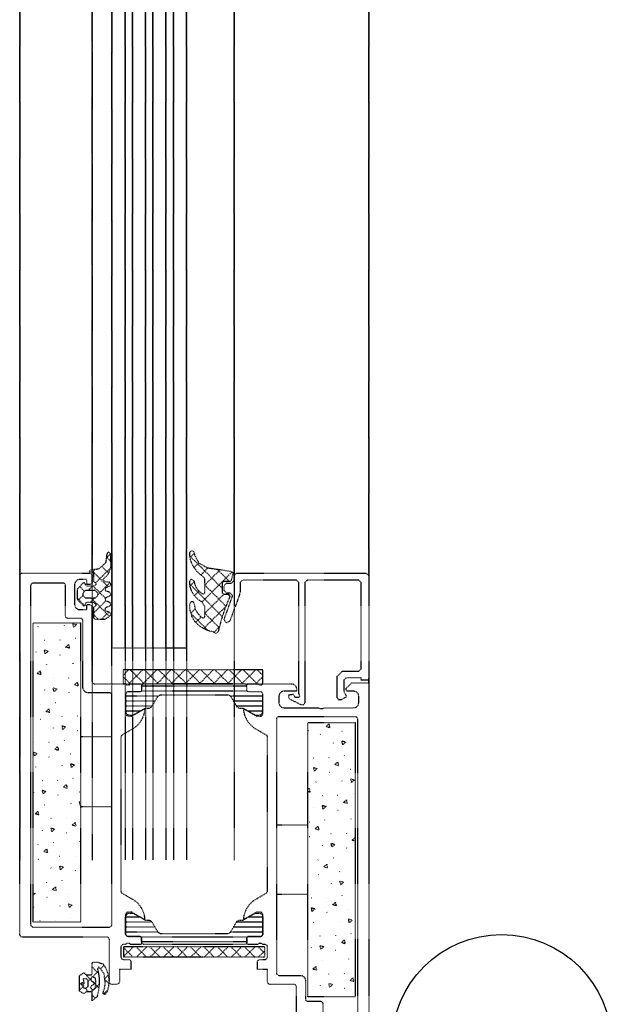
# Model space of a CAD drawing. Header units: millimetres. Extents: x -4577 to 1032787, y -66234 to 201209.
# Tile 236 of 256: x 28063 to 28181, y -54821 to -54624. Entities that reach past the tile are written whole.
import ezdxf

# ---------------------------------------------------------------- set-up
doc = ezdxf.new("R2010")
doc.units = ezdxf.units.MM
doc.linetypes.add('510_5_2OG_ELT_1004$0$11-07-22_DS_2OG$0$AUSGEZOGEN', pattern=[0])
doc.linetypes.add('510_5_2OG_ELT_1004$0$11-07-22_DS_2OG$0$VERDECKT2_S15', pattern=[0.025, 0, -0.025])
doc.layers.add('510_5_2OG_ELT_1004$0$11-07-22_DS_2OG$0$Nichttragende_Bauteile', color=8, linetype='510_5_2OG_ELT_1004$0$11-07-22_DS_2OG$0$AUSGEZOGEN')

# ---------------------------------------------------------------- blocks, each defined once
blk = doc.blocks.new('510_5_2OG_ELT_1004')
at = {"layer": '510_5_2OG_ELT_1004$0$11-07-22_DS_2OG$0$Nichttragende_Bauteile', "linetype": '510_5_2OG_ELT_1004$0$11-07-22_DS_2OG$0$VERDECKT2_S15'}
for p, q in [((28083.87, -53729.69), (28083.87, -54792.26)), ((28085.37, -53729.69), (28085.37, -54792.26)), ((28087.97, -53729.69), (28087.97, -54792.26)), ((28089.47, -53729.69), (28089.47, -54792.26)), ((28092.07, -53729.69), (28092.07, -54792.26)), ((28093.57, -53729.69), (28093.57, -54792.26)), ((28062.75, -53744.19), (28062.75, -54792.26)), ((28105.75, -53744.19), (28105.75, -54792.26)), ((28132.75, -53744.19), (28132.75, -54792.26)), ((28077.25, -53745.36), (28077.25, -54792.26)), ((28062.75, -54735.19), (28062.75, -54508.26)), ((28077.25, -54734.02), (28077.25, -54508.26)), ((28083.87, -54749.69), (28083.87, -54508.26)), ((28085.37, -54749.69), (28085.37, -54508.26)), ((28087.97, -54749.69), (28087.97, -54508.26)), ((28089.47, -54749.69), (28089.47, -54508.26)), ((28092.07, -54749.69), (28092.07, -54508.26)), ((28093.57, -54749.69), (28093.57, -54508.26)), ((28105.75, -54735.19), (28105.75, -54508.26)), ((28132.75, -54735.19), (28132.75, -54508.26)), ((28080.97, -54730.82), (28080.11, -54731.68)), ((28080.13, -54731.44), (28081.05, -54732.35)), ((28096.85, -54731.24), (28103.35, -54737.74)), ((28097.75, -54730.73), (28096.91, -54731.57)), ((28077.07, -54734.04), (28077.47, -54734.44)), ((28077.81, -54733.97), (28077.35, -54734.44)), ((28081.02, -54733.6), (28077.97, -54736.64)), ((28079.19, -54733.32), (28080.59, -54734.72)), ((28098.65, -54732.66), (28097.73, -54733.58)), ((28100.51, -54733.63), (28099.07, -54735.06)), ((28102.97, -54733.99), (28099.85, -54737.11)), ((28102.34, -54733.9), (28104.8, -54736.36)), ((28077.55, -54734.51), (28080.46, -54737.43)), ((28105.35, -54734.44), (28099.3, -54740.5)), ((28105.24, -54736.69), (28105.74, -54736.19)), ((28105.74, -54735.19), (28106.24, -54734.69)), ((28105.74, -54736.19), (28105.74, -54735.19)), ((28106.24, -54734.69), (28132.24, -54734.69)), ((28107.44, -54736.09), (28106.94, -54736.59)), ((28118.24, -54736.09), (28107.44, -54736.09)), ((28118.74, -54736.59), (28118.24, -54736.09)), ((28120.44, -54736.09), (28119.94, -54736.59)), ((28130.74, -54736.09), (28120.44, -54736.09)), ((28131.24, -54736.59), (28130.74, -54736.09)), ((28132.24, -54734.69), (28132.74, -54735.19)), ((28132.74, -54735.19), (28132.74, -54756.19)), ((28074.77, -54737.39), (28075.73, -54738.35)), ((28077.28, -54737.34), (28076.48, -54738.14)), ((28077.55, -54737.34), (28079.95, -54739.75)), ((28080.82, -54736.62), (28078.35, -54739.1)), ((28096.88, -54736.92), (28103.38, -54743.43)), ((28097.74, -54736.4), (28096.92, -54737.22)), ((28099.85, -54737.07), (28104.11, -54741.33)), ((28103.74, -54737.19), (28104.24, -54736.69)), ((28103.74, -54738.19), (28103.74, -54737.19)), ((28104.24, -54738.69), (28103.74, -54738.19)), ((28104.24, -54736.69), (28105.24, -54736.69)), ((28106.94, -54736.59), (28106.94, -54738.44)), ((28118.74, -54758.89), (28118.74, -54736.59)), ((28119.94, -54736.59), (28119.94, -54760.69)), ((28131.24, -54753.89), (28131.24, -54736.59)), ((28074.25, -54739.7), (28075.74, -54741.19)), ((28075.45, -54739.17), (28074.45, -54740.17)), ((28077.7, -54739.74), (28076.9, -54740.54)), ((28077.12, -54739.74), (28080.73, -54743.35)), ((28098.68, -54738.29), (28097.78, -54739.19)), ((28103.67, -54738.95), (28099.85, -54742.77)), ((28103.78, -54743.88), (28105.42, -54739.36)), ((28104.95, -54738.69), (28104.24, -54738.69)), ((28104.56, -54738.95), (28104.92, -54739.31)), ((28106.85, -54738.95), (28104.9, -54744.3)), ((28105.45, -54739.17), (28104.95, -54738.69)), ((28105.42, -54739.36), (28105.45, -54739.17)), ((28106.94, -54738.44), (28106.85, -54738.95)), ((28080.03, -54740.25), (28077.55, -54742.73)), ((28080.76, -54740.56), (28080.91, -54740.71)), ((28097.1, -54742.81), (28096.95, -54742.21)), ((28097.96, -54741.83), (28097.08, -54742.71)), ((28097.53, -54740.4), (28097.54, -54740.41)), ((28104.1, -54741.35), (28099.63, -54745.82)), ((28077.55, -54743), (28078.49, -54743.94)), ((28080.6, -54742.5), (28079.16, -54743.94)), ((28097.1, -54742.81), (28100.5, -54746.2)), ((28099.14, -54743.48), (28098.03, -54744.59)), ((28099.85, -54742.73), (28102.76, -54745.63)), ((28103.74, -54744.09), (28103.78, -54743.88)), ((28104.24, -54744.68), (28103.74, -54744.09)), ((28066.41, -54745.47), (28066.45, -54745.43)), ((28071.66, -54745.19), (28071.67, -54745.26)), ((28073.59, -54745.55), (28073.41, -54744.79)), ((28100.23, -54746.11), (28099.58, -54745.8)), ((28100.91, -54746.35), (28100.23, -54746.11)), ((28102.8, -54745.48), (28101.72, -54746.56)), ((28104.9, -54744.3), (28104.24, -54744.68)), ((28070.83, -54748.12), (28070.78, -54748.16)), ((28073.86, -54747.75), (28073.91, -54747.71)), ((28067.74, -54748.23), (28067.67, -54748.21)), ((28067.88, -54750.87), (28067.71, -54750.11)), ((28071.96, -54749.53), (28072.53, -54748.99)), ((28072.71, -54749.75), (28071.96, -54749.53)), ((28072.53, -54748.99), (28072.71, -54749.75)), ((28062.74, -54750.69), (28062.74, -54771.69)), ((28065.95, -54750.51), (28065.97, -54750.58)), ((28070.82, -54751.06), (28070.88, -54751.08)), ((28068.16, -54753.07), (28068.21, -54753.03)), ((28073.41, -54752.79), (28073.43, -54752.86)), ((28130.74, -54754.39), (28131.24, -54753.89)), ((28066.26, -54754.85), (28066.83, -54754.31)), ((28067, -54755.07), (28066.26, -54754.85)), ((28066.83, -54754.31), (28067, -54755.07)), ((28069.49, -54755.83), (28069.43, -54755.81)), ((28072.58, -54755.72), (28072.54, -54755.76)), ((28084.6, -54754.09), (28083.49, -54755.19)), ((28084.91, -54756.89), (28083.49, -54755.48)), ((28087.42, -54754.09), (28084.62, -54756.89)), ((28087.74, -54756.89), (28084.94, -54754.09)), ((28090.25, -54754.09), (28087.45, -54756.89)), ((28090.57, -54756.89), (28087.77, -54754.09)), ((28093.08, -54754.09), (28090.28, -54756.89)), ((28093.4, -54756.89), (28090.6, -54754.09)), ((28095.91, -54754.09), (28093.11, -54756.89)), ((28096.22, -54756.89), (28093.42, -54754.09)), ((28098.74, -54754.09), (28095.94, -54756.89)), ((28099.05, -54756.89), (28096.25, -54754.09)), ((28101.57, -54754.09), (28098.77, -54756.89)), ((28101.88, -54756.89), (28099.08, -54754.09)), ((28104.39, -54754.09), (28101.59, -54756.89)), ((28104.71, -54756.89), (28101.91, -54754.09)), ((28107.22, -54754.09), (28104.42, -54756.89)), ((28107.54, -54756.89), (28104.74, -54754.09)), ((28110.05, -54754.09), (28107.25, -54756.89)), ((28110.37, -54756.89), (28107.57, -54754.09)), ((28111.49, -54755.48), (28110.08, -54756.89)), ((28111.49, -54755.19), (28110.39, -54754.09)), ((28126.44, -54755.39), (28127.44, -54754.39)), ((28126.44, -54759.69), (28126.44, -54755.39)), ((28127.44, -54754.39), (28130.74, -54754.39)), ((28128.24, -54755.69), (28127.74, -54756.19)), ((28131.24, -54755.69), (28128.24, -54755.69)), ((28131.24, -54756.19), (28131.24, -54755.69)), ((28132.74, -54756.69), (28132.74, -54755.69)), ((28070.21, -54757.94), (28069.64, -54758.47)), ((28074.29, -54756.59), (28074.46, -54757.35)), ((28108.29, -54757.39), (28087.19, -54757.39)), ((28107.79, -54756.89), (28087.69, -54756.89)), ((28127.74, -54756.19), (28127.74, -54758.39)), ((28132.74, -54756.19), (28131.24, -54756.19)), ((28067.71, -54758.11), (28067.72, -54758.18)), ((28072.57, -54758.66), (28072.63, -54758.68)), ((28090.47, -54759.39), (28083.99, -54759.39)), ((28108.39, -54758.39), (28087.1, -54758.39)), ((28089.34, -54761.29), (28090.32, -54759.59)), ((28111.49, -54759.39), (28105.02, -54759.39)), ((28105.17, -54759.59), (28106.15, -54761.29)), ((28116.74, -54759.09), (28117.6, -54758.99)), ((28116.74, -54759.61), (28116.74, -54759.09)), ((28116.98, -54760.04), (28116.74, -54759.61)), ((28117.6, -54758.99), (28117.89, -54759.49)), ((28117.89, -54759.49), (28118.06, -54759.59)), ((28118.06, -54759.59), (28118.74, -54759.59)), ((28118.93, -54759.34), (28118.74, -54758.89)), ((28118.74, -54759.59), (28118.93, -54759.46)), ((28118.93, -54759.46), (28118.93, -54759.34)), ((28126.69, -54760.12), (28126.44, -54759.69)), ((28128.14, -54759.57), (28127.19, -54760.12)), ((28127.74, -54758.39), (28128.22, -54759.31)), ((28128.22, -54759.31), (28128.14, -54759.57)), ((28066.88, -54761.04), (28066.83, -54761.08)), ((28068.58, -54761.91), (28068.76, -54762.67)), ((28069.91, -54760.67), (28069.96, -54760.63)), ((28089.86, -54760.39), (28083.99, -54760.39)), ((28089.26, -54761.39), (28083.99, -54761.39)), ((28111.49, -54760.39), (28105.63, -54760.39)), ((28111.49, -54761.39), (28106.23, -54761.39)), ((28119.17, -54761.11), (28116.98, -54760.04)), ((28119.68, -54761.13), (28119.17, -54761.11)), ((28119.94, -54760.69), (28119.68, -54761.13)), ((28127.19, -54760.12), (28126.69, -54760.12)), ((28071.25, -54763.43), (28071.18, -54763.41)), ((28074.34, -54763.32), (28074.29, -54763.36)), ((28086.89, -54762.39), (28083.99, -54762.39)), ((28111.49, -54762.39), (28108.6, -54762.39)), ((28066.87, -54763.98), (28066.93, -54764)), ((28069.46, -54765.71), (28069.48, -54765.78)), ((28124.18, -54765.49), (28124.75, -54764.96)), ((28124.92, -54765.72), (28124.18, -54765.49)), ((28124.75, -54764.96), (28124.92, -54765.72)), ((28074.32, -54766.26), (28074.39, -54766.28)), ((28081.24, -54767.54), (28074.94, -54767.54)), ((28120.54, -54766.26), (28120.67, -54766.3)), ((28120.67, -54766.3), (28120.54, -54766.41)), ((28123.03, -54767.02), (28123.09, -54767.04)), ((28127.41, -54766.48), (28127.35, -54766.46)), ((28065.54, -54768.75), (28065.48, -54768.73)), ((28068.63, -54768.64), (28068.59, -54768.68)), ((28071.67, -54768.27), (28071.72, -54768.23)), ((28125.63, -54768.76), (28125.64, -54768.82)), ((28127.56, -54769.11), (28127.38, -54768.35)), ((28062.74, -54772.19), (28062.74, -54771.19)), ((28065.69, -54771.39), (28065.51, -54770.63)), ((28068.62, -54771.58), (28068.68, -54771.6)), ((28070.51, -54770.27), (28069.77, -54770.05)), ((28073, -54771.03), (28072.94, -54771.01)), ((28121.71, -54771.8), (28121.64, -54771.78)), ((28124.8, -54771.68), (28124.75, -54771.73)), ((28127.83, -54771.32), (28127.88, -54771.27)), ((28065.97, -54773.59), (28066.01, -54773.55)), ((28071.22, -54773.31), (28071.23, -54773.38)), ((28121.85, -54774.43), (28121.68, -54773.67)), ((28121.68, -54773.67), (28122.42, -54773.9)), ((28125.93, -54773.09), (28126.5, -54772.56)), ((28126.68, -54773.32), (28125.93, -54773.09)), ((28126.5, -54772.56), (28126.68, -54773.32)), ((28122.42, -54773.9), (28121.85, -54774.43)), ((28124.78, -54774.62), (28124.85, -54774.64)), ((28129.16, -54774.08), (28129.1, -54774.06)), ((28067.3, -54776.35), (28067.23, -54776.33)), ((28070.39, -54776.24), (28070.34, -54776.28)), ((28072.27, -54777.87), (28071.52, -54777.65)), ((28073.42, -54775.87), (28073.47, -54775.83)), ((28122.13, -54776.64), (28122.18, -54776.59)), ((28127.38, -54776.36), (28127.39, -54776.42)), ((28129.31, -54776.71), (28129.14, -54775.95)), ((28129.14, -54775.95), (28129.88, -54776.18)), ((28129.88, -54776.18), (28129.31, -54776.71)), ((28065.51, -54778.63), (28065.53, -54778.7)), ((28070.37, -54779.18), (28070.44, -54779.2)), ((28074.75, -54778.63), (28074.69, -54778.61)), ((28120.54, -54778.11), (28120.8, -54777.88)), ((28120.97, -54778.64), (28120.54, -54778.51)), ((28120.8, -54777.88), (28120.97, -54778.64)), ((28123.46, -54779.4), (28123.4, -54779.38)), ((28126.55, -54779.28), (28126.51, -54779.33)), ((28129.59, -54778.92), (28129.64, -54778.87)), ((28067.72, -54781.19), (28067.77, -54781.15)), ((28072.97, -54780.91), (28072.99, -54780.98)), ((28074.94, -54781.23), (28074.9, -54781.27)), ((28074.94, -54781.54), (28081.24, -54781.54)), ((28121.68, -54781.68), (28121.69, -54781.74)), ((28123.61, -54782.03), (28123.43, -54781.27)), ((28127.69, -54780.69), (28128.26, -54780.16)), ((28126.54, -54782.22), (28126.6, -54782.24)), ((28069.05, -54783.95), (28068.99, -54783.93)), ((28072.14, -54783.84), (28072.1, -54783.88)), ((28073.28, -54785.25), (28073.85, -54784.71)), ((28074.02, -54785.47), (28073.28, -54785.25)), ((28073.85, -54784.71), (28074.02, -54785.47)), ((28114.25, -54785.19), (28120.55, -54785.19)), ((28120.85, -54784.6), (28120.8, -54784.65)), ((28121.98, -54786.01), (28122.55, -54785.48)), ((28123.88, -54784.24), (28123.93, -54784.19)), ((28129.13, -54783.96), (28129.15, -54784.02)), ((28067.27, -54786.23), (28067.28, -54786.3)), ((28072.13, -54786.78), (28072.19, -54786.8)), ((28120.83, -54787.54), (28120.9, -54787.56)), ((28125.21, -54787), (28125.15, -54786.98)), ((28128.31, -54786.88), (28128.26, -54786.93)), ((28066.44, -54789.16), (28066.39, -54789.2)), ((28069.47, -54788.79), (28069.52, -54788.75)), ((28074.73, -54788.51), (28074.74, -54788.58)), ((28123.43, -54789.28), (28123.44, -54789.34)), ((28125.36, -54789.63), (28125.19, -54788.87)), ((28125.19, -54788.87), (28125.93, -54789.1)), ((28125.93, -54789.1), (28125.36, -54789.63)), ((28129.44, -54788.29), (28130.01, -54787.76)), ((28130.04, -54788.47), (28129.44, -54788.29)), ((28130.01, -54787.76), (28130.04, -54787.9)), ((28068.14, -54790.03), (28068.32, -54790.79)), ((28070.81, -54791.55), (28070.74, -54791.53)), ((28073.9, -54791.44), (28073.85, -54791.48)), ((28128.29, -54789.82), (28128.36, -54789.84)), ((28066.42, -54792.1), (28066.49, -54792.12)), ((28122.6, -54792.2), (28122.56, -54792.25)), ((28123.74, -54793.61), (28124.31, -54793.08)), ((28124.31, -54793.08), (28124.48, -54793.84)), ((28125.64, -54791.84), (28125.69, -54791.79)), ((28069.02, -54793.83), (28069.04, -54793.9)), ((28073.88, -54794.38), (28073.95, -54794.4)), ((28122.59, -54795.14), (28122.65, -54795.16)), ((28124.48, -54793.84), (28123.74, -54793.61)), ((28126.97, -54794.6), (28126.91, -54794.58)), ((28130.04, -54794.5), (28130.02, -54794.53)), ((28068.19, -54796.76), (28068.15, -54796.8)), ((28071.23, -54796.39), (28071.28, -54796.35)), ((28125.18, -54796.88), (28125.2, -54796.94)), ((28126.94, -54796.47), (28127.69, -54796.7)), ((28072.56, -54799.15), (28072.5, -54799.13)), ((28120.55, -54799.19), (28114.25, -54799.19)), ((28127.39, -54799.44), (28127.44, -54799.39)), ((28068.18, -54799.7), (28068.24, -54799.72)), ((28070.78, -54801.43), (28070.79, -54801.5)), ((28121.26, -54799.92), (28121.2, -54799.9)), ((28124.36, -54799.8), (28124.31, -54799.85)), ((28125.49, -54801.21), (28126.06, -54800.68)), ((28126.24, -54801.44), (28125.49, -54801.21)), ((28126.06, -54800.68), (28126.24, -54801.44)), ((28065.52, -54801.71), (28065.57, -54801.67)), ((28121.98, -54802.02), (28121.41, -54802.55)), ((28124.34, -54802.74), (28124.41, -54802.76)), ((28128.72, -54802.2), (28128.66, -54802.18)), ((28066.86, -54804.47), (28066.79, -54804.45)), ((28069.95, -54804.36), (28069.9, -54804.4)), ((28072.98, -54803.99), (28073.03, -54803.95)), ((28089.26, -54804.69), (28083.99, -54804.69)), ((28086.89, -54803.69), (28083.99, -54803.69)), ((28089.34, -54804.79), (28090.32, -54806.49)), ((28105.17, -54806.49), (28106.15, -54804.79)), ((28111.49, -54804.69), (28106.23, -54804.69)), ((28111.49, -54803.69), (28108.6, -54803.69)), ((28121.69, -54804.76), (28121.74, -54804.71)), ((28126.94, -54804.48), (28126.95, -54804.54)), ((28128.87, -54804.83), (28128.69, -54804.07)), ((28128.69, -54804.07), (28129.44, -54804.3)), ((28129.44, -54804.3), (28128.87, -54804.83)), ((28089.86, -54805.69), (28083.99, -54805.69)), ((28090.47, -54806.69), (28083.99, -54806.69)), ((28111.49, -54806.69), (28105.02, -54806.69)), ((28111.49, -54805.69), (28105.63, -54805.69)), ((28129.15, -54807.04), (28129.2, -54806.99)), ((28108.39, -54807.69), (28087.1, -54807.69)), ((28108.29, -54808.69), (28087.19, -54808.69)), ((28107.79, -54809.19), (28087.69, -54809.19)), ((28123.02, -54807.52), (28122.96, -54807.5)), ((28126.11, -54807.4), (28126.07, -54807.45)), ((28127.25, -54808.81), (28127.82, -54808.28)), ((28083.54, -54811.64), (28085.5, -54809.69)), ((28083.54, -54809.8), (28085.44, -54811.69)), ((28086.15, -54809.69), (28088.15, -54811.69)), ((28086.21, -54811.69), (28088.21, -54809.69)), ((28088.87, -54809.69), (28090.87, -54811.69)), ((28088.93, -54811.69), (28090.93, -54809.69)), ((28091.59, -54809.69), (28093.59, -54811.69)), ((28091.64, -54811.69), (28093.64, -54809.69)), ((28094.3, -54809.69), (28096.3, -54811.69)), ((28094.36, -54811.69), (28096.36, -54809.69)), ((28097.02, -54809.69), (28099.02, -54811.69)), ((28097.07, -54811.69), (28099.07, -54809.69)), ((28099.73, -54809.69), (28101.73, -54811.69)), ((28099.79, -54811.69), (28101.79, -54809.69)), ((28102.45, -54809.69), (28104.45, -54811.69)), ((28102.5, -54811.69), (28104.5, -54809.69)), ((28105.16, -54809.69), (28107.16, -54811.69)), ((28105.22, -54811.69), (28107.22, -54809.69)), ((28107.88, -54809.69), (28109.88, -54811.69)), ((28107.93, -54811.69), (28109.93, -54809.69)), ((28110.59, -54809.69), (28111.94, -54811.04)), ((28110.65, -54811.69), (28111.94, -54810.39)), ((28121.23, -54809.8), (28121.25, -54809.86)), ((28123.17, -54810.15), (28122.99, -54809.39)), ((28122.99, -54809.39), (28123.74, -54809.62)), ((28123.74, -54809.62), (28123.17, -54810.15)), ((28126.1, -54810.34), (28126.16, -54810.36)), ((28077.25, -54812.95), (28077.44, -54812.77)), ((28077.25, -54812.95), (28077.44, -54812.77)), ((28077.25, -54812.95), (28077.44, -54812.77)), ((28077.25, -54812.95), (28077.44, -54812.77)), ((28077.25, -54812.95), (28077.34, -54812.79)), ((28077.25, -54815.1), (28077.25, -54812.95)), ((28077.34, -54812.79), (28077.46, -54812.76)), ((28077.46, -54812.76), (28078.46, -54812.76)), ((28078.46, -54812.76), (28079.55, -54813.15)), ((28079.55, -54813.15), (28079.93, -54813.81)), ((28123.44, -54812.36), (28123.49, -54812.31)), ((28128.69, -54812.08), (28128.71, -54812.14)), ((28074.86, -54815.35), (28075.58, -54814.88)), ((28075.58, -54814.88), (28075.84, -54814.93)), ((28075.62, -54814.89), (28076.98, -54816.25)), ((28075.62, -54814.89), (28076.98, -54816.25)), ((28075.84, -54814.93), (28076.09, -54815.3)), ((28077.05, -54815.3), (28077.22, -54815.22)), ((28077.22, -54815.22), (28077.25, -54815.1)), ((28077.25, -54813.69), (28078.55, -54814.98)), ((28077.25, -54813.69), (28078.55, -54814.98)), ((28077.38, -54815.66), (28078.46, -54814.57)), ((28077.38, -54815.66), (28078.46, -54814.57)), ((28078.63, -54813.69), (28078.35, -54814.1)), ((28078.35, -54814.1), (28078.53, -54814.89)), ((28078.53, -54814.89), (28078.65, -54815.7)), ((28079.67, -54815.05), (28078.63, -54813.69)), ((28078.94, -54814.09), (28079.68, -54813.36)), ((28078.94, -54814.09), (28079.68, -54813.36)), ((28079.92, -54816.87), (28079.67, -54815.05)), ((28079.93, -54813.81), (28080.14, -54814.28)), ((28080.14, -54814.28), (28080.33, -54814.8)), ((28080.33, -54814.8), (28080.49, -54815.32)), ((28122.11, -54813.6), (28122.29, -54814.36)), ((28124.77, -54815.12), (28124.71, -54815.1)), ((28127.87, -54815), (28127.82, -54815.05)), ((28074.76, -54815.48), (28074.86, -54815.35)), ((28074.76, -54818.52), (28074.76, -54815.48)), ((28074.76, -54816.86), (28075.52, -54817.61)), ((28074.76, -54816.86), (28075.52, -54817.61)), ((28075.18, -54816.8), (28074.98, -54817)), ((28074.98, -54817), (28075.08, -54817.17)), ((28075.08, -54817.17), (28075.18, -54817.2)), ((28075.35, -54816.9), (28075.18, -54816.8)), ((28075.18, -54817.2), (28075.28, -54817.17)), ((28075.28, -54817.17), (28075.38, -54817)), ((28075.38, -54817), (28075.35, -54816.9)), ((28075.46, -54816.1), (28075.62, -54817)), ((28076.16, -54816.1), (28075.46, -54816.1)), ((28075.62, -54817), (28075.46, -54817.9)), ((28076.09, -54815.3), (28077.05, -54815.3)), ((28076.46, -54816.4), (28076.16, -54816.1)), ((28076.46, -54816.57), (28077.1, -54815.94)), ((28076.46, -54816.57), (28077.1, -54815.94)), ((28076.46, -54817.6), (28076.46, -54816.4)), ((28077.25, -54815.6), (28076.98, -54816.19)), ((28076.98, -54816.19), (28076.98, -54816.35)), ((28076.98, -54816.35), (28077.11, -54816.51)), ((28077.11, -54816.51), (28077.99, -54817)), ((28077.99, -54817), (28077.11, -54817.48)), ((28077.14, -54818.73), (28078.69, -54817.18)), ((28077.14, -54818.73), (28078.69, -54817.18)), ((28077.96, -54815.96), (28077.25, -54815.6)), ((28077.41, -54816.68), (28077.83, -54817.09)), ((28077.41, -54816.68), (28077.83, -54817.09)), ((28078, -54816.53), (28077.96, -54815.96)), ((28077.98, -54817.29), (28078, -54816.53)), ((28077.99, -54817.25), (28078.63, -54817.89)), ((28077.99, -54817.25), (28078.63, -54817.89)), ((28078.65, -54815.7), (28078.7, -54816.51)), ((28078.7, -54816.51), (28078.68, -54817.33)), ((28079.81, -54816.05), (28080.5, -54815.36)), ((28079.81, -54816.05), (28080.5, -54815.36)), ((28079.84, -54816.28), (28080.61, -54817.04)), ((28079.84, -54816.28), (28080.61, -54817.04)), ((28079.86, -54817.42), (28079.92, -54816.87)), ((28080.49, -54815.32), (28080.59, -54815.85)), ((28080.62, -54816.9), (28080.55, -54817.53)), ((28080.59, -54815.85), (28080.62, -54816.4)), ((28080.62, -54816.4), (28080.62, -54816.9)), ((28124.92, -54817.75), (28124.74, -54816.99)), ((28129, -54816.41), (28129.57, -54815.88)), ((28129.75, -54816.64), (28129, -54816.41)), ((28129.57, -54815.88), (28129.75, -54816.64)), ((28074.76, -54818.27), (28075.54, -54817.5)), ((28074.76, -54818.27), (28075.54, -54817.5)), ((28074.87, -54818.66), (28074.76, -54818.52)), ((28075.61, -54819.05), (28074.87, -54818.66)), ((28075.46, -54817.9), (28076.16, -54817.9)), ((28076.1, -54818.71), (28075.61, -54819.05)), ((28075.81, -54817.9), (28076.62, -54818.71)), ((28075.81, -54817.9), (28076.62, -54818.71)), ((28077.05, -54818.71), (28076.1, -54818.71)), ((28076.16, -54817.9), (28076.46, -54817.6)), ((28077.11, -54817.48), (28076.97, -54817.8)), ((28076.97, -54817.8), (28077.25, -54818.41)), ((28077.17, -54818.74), (28077.05, -54818.71)), ((28077.25, -54818.91), (28077.17, -54818.74)), ((28077.25, -54818.41), (28077.91, -54817.95)), ((28077.25, -54820.48), (28077.25, -54818.91)), ((28077.91, -54817.95), (28077.98, -54817.29)), ((28078.45, -54818.94), (28078.23, -54819.73)), ((28078.6, -54818.14), (28078.45, -54818.94)), ((28078.68, -54817.33), (28078.6, -54818.14)), ((28079.46, -54819.05), (28079.57, -54818.49)), ((28079.85, -54819.24), (28079.46, -54819.05)), ((28079.52, -54818.78), (28079.91, -54819.17)), ((28079.52, -54818.78), (28079.91, -54819.17)), ((28079.57, -54818.49), (28079.74, -54817.96)), ((28079.59, -54819.11), (28080.37, -54818.33)), ((28079.59, -54819.11), (28080.37, -54818.33)), ((28079.74, -54817.96), (28079.86, -54817.42)), ((28080.23, -54818.74), (28079.85, -54819.24)), ((28080.42, -54818.14), (28080.23, -54818.74)), ((28080.55, -54817.53), (28080.42, -54818.14)), ((28122.99, -54817.4), (28123, -54817.46)), ((28127.85, -54817.94), (28127.91, -54817.96)), ((28077.25, -54819.35), (28077.9, -54819.99)), ((28077.25, -54819.35), (28077.9, -54819.99)), ((28078.23, -54819.73), (28077.25, -54820.48))]:
    blk.add_line(p, q, dxfattribs=at)
for points in [[(28081.22, -54792.26), (28081.22, -53729.69), (28096.22, -53729.69), (28096.22, -54792.26)], [(28081.22, -54508.26), (28081.22, -54749.69), (28096.22, -54749.69), (28096.22, -54508.26)], [(28096.84, -54731.21), (28096.84, -54730.68), (28096.98, -54730.34), (28097.34, -54730.22)], [(28097.34, -54730.22), (28097.67, -54730.4), (28097.81, -54731), (28098.65, -54732.67), (28100.28, -54733.58), (28100.64, -54733.66), (28104.02, -54734.14), (28105.25, -54734.35), (28105.55, -54734.65), (28105.15, -54736.14), (28104.93, -54736.36), (28103.63, -54736.36), (28103.35, -54736.66), (28103.35, -54738.65), (28103.65, -54738.95), (28104.7, -54738.95), (28104.95, -54739.22), (28104.85, -54739.49), (28104.37, -54740.64), (28103.83, -54742.05)], [(28076.25, -54740.54), (28077.55, -54740.54), (28078.03, -54740.88), (28078.03, -54741.19), (28077.55, -54741.54), (28077.55, -54743.64), (28077.85, -54743.94), (28079.85, -54743.94), (28080.85, -54743.28), (28081.05, -54742.94), (28080.85, -54742.59), (28080.05, -54742.28), (28079.85, -54741.94), (28080.05, -54741.59), (28080.85, -54741.28), (28081.05, -54740.94), (28080.85, -54740.59), (28080.05, -54740.28), (28079.85, -54739.94), (28080.05, -54739.59), (28080.85, -54739.28), (28081.05, -54738.94), (28080.85, -54738.59), (28080.05, -54738.28), (28079.85, -54737.94), (28080.05, -54737.59), (28080.85, -54737.28), (28081.05, -54736.95), (28080.77, -54736.54), (28079.95, -54736.54), (28079.45, -54736.02), (28080.57, -54734.78), (28081.05, -54733.53), (28081.05, -54730.9), (28080.62, -54730.47), (28080.4, -54730.53), (28080.2, -54730.9), (28080.1, -54731.8), (28079.97, -54732.63), (28078.6, -54733.85), (28078.1, -54733.95), (28077.05, -54734.04), (28076.65, -54734.44), (28077.55, -54734.44), (28077.55, -54736.34), (28078.03, -54736.68), (28078.03, -54736.99), (28077.55, -54737.34), (28076.25, -54737.34), (28075.95, -54737.04), (28075.95, -54736.94), (28075.72, -54736.64), (28075.44, -54736.72), (28074.4, -54737.76), (28074.25, -54738.12)], [(28097.91, -54733.88), (28097.53, -54733.27), (28097.21, -54732.61), (28096.98, -54731.92), (28096.84, -54731.21)], [(28097.99, -54737.3), (28098.25, -54737.77), (28098.57, -54738.19), (28098.95, -54738.56), (28099.38, -54738.87), (28099.69, -54738.88), (28099.85, -54738.61), (28099.85, -54735.81), (28099.48, -54735.37), (28098.9, -54734.94), (28098.37, -54734.44), (28097.91, -54733.88)], [(28083.99, -54803.19), (28083.99, -54807.09), (28084.03, -54807.28), (28084.14, -54807.44), (28084.3, -54807.55), (28084.49, -54807.59), (28086.89, -54807.59), (28087.04, -54807.63), (28087.15, -54807.74), (28087.19, -54807.89), (28087.19, -54808.89), (28087.15, -54809.04), (28087.04, -54809.15), (28086.89, -54809.19), (28084.99, -54809.19), (28084.87, -54809.03), (28084.72, -54808.99), (28084.27, -54808.99), (28084.12, -54809.03), (28083.99, -54809.19), (28083.54, -54809.19), (28083.35, -54809.23), (28083.19, -54809.34), (28083.08, -54809.5), (28083.04, -54809.69), (28083.04, -54811.69), (28083.08, -54811.88), (28083.19, -54812.04), (28083.35, -54812.15), (28083.54, -54812.19), (28084.54, -54812.19), (28084.74, -54812.23), (28084.9, -54812.34), (28085.01, -54812.5), (28085.04, -54812.69), (28085.04, -54814.19), (28082.74, -54814.19), (28082.74, -54816.69), (28082.71, -54816.88), (28082.6, -54817.04), (28082.44, -54817.15), (28082.24, -54817.19), (28081.24, -54817.19), (28081.05, -54817.15), (28080.89, -54817.04), (28080.78, -54816.88), (28080.74, -54816.69), (28080.74, -54808.19), (28080.71, -54808), (28080.6, -54807.84), (28080.44, -54807.73), (28080.24, -54807.69), (28063.24, -54807.69), (28063.05, -54807.65), (28062.89, -54807.54), (28062.78, -54807.38), (28062.74, -54807.19), (28062.74, -54735.19), (28062.78, -54735), (28062.89, -54734.84), (28063.05, -54734.73), (28063.24, -54734.69), (28076.74, -54734.69), (28076.94, -54734.73), (28077.1, -54734.84), (28077.21, -54735), (28077.24, -54735.19), (28077.24, -54736.49), (28077.21, -54736.68), (28077.1, -54736.84), (28076.94, -54736.95), (28076.74, -54736.99), (28076.24, -54736.99), (28076.24, -54735.99), (28074.74, -54735.99), (28074.49, -54736.02), (28074.24, -54736.12), (28074.04, -54736.28), (28073.88, -54736.49), (28073.78, -54736.73), (28073.74, -54736.99), (28073.74, -54740.99), (28073.78, -54741.25), (28073.88, -54741.49), (28074.04, -54741.7), (28074.24, -54741.86), (28074.49, -54741.96), (28074.74, -54741.99), (28076.24, -54741.99), (28076.24, -54740.99), (28076.74, -54740.99), (28076.94, -54741.03), (28077.1, -54741.14), (28077.21, -54741.3), (28077.24, -54741.49), (28077.24, -54756.39), (28077.28, -54756.58), (28077.39, -54756.74), (28077.55, -54756.85), (28077.74, -54756.89), (28083.99, -54756.89), (28084.12, -54757.05), (28084.27, -54757.09), (28084.72, -54757.09), (28084.87, -54757.05), (28084.99, -54756.89), (28086.89, -54756.89), (28087.04, -54756.93), (28087.15, -54757.04), (28087.19, -54757.19), (28087.19, -54758.19), (28087.15, -54758.34), (28087.04, -54758.45), (28086.89, -54758.49), (28084.49, -54758.49), (28084.3, -54758.53), (28084.14, -54758.64), (28084.03, -54758.8), (28083.99, -54758.99), (28083.99, -54762.89)], [(28097.2, -54738.22), (28097, -54737.63), (28096.88, -54737.03), (28096.84, -54736.42), (28097.06, -54735.94), (28097.19, -54735.9)], [(28097.19, -54735.9), (28097.71, -54736.28), (28097.81, -54736.8), (28097.99, -54737.3)], [(28074.25, -54738.12), (28074.25, -54739.76), (28074.4, -54740.11), (28075.44, -54741.15), (28075.62, -54741.24), (28075.88, -54741.13), (28076.04, -54740.63), (28076.25, -54740.54)], [(28096.84, -54741), (28097.1, -54740.38), (28097.53, -54740.4), (28097.75, -54740.91), (28097.84, -54741.46), (28098, -54741.98), (28098.25, -54742.48), (28098.57, -54742.94), (28098.95, -54743.34), (28099.39, -54743.67), (28099.69, -54743.68), (28099.85, -54743.42), (28099.85, -54741.35), (28099.25, -54740.43), (28098.72, -54740.11), (28098.25, -54739.72), (28097.83, -54739.27), (28097.48, -54738.76), (28097.2, -54738.22)], [(28096.95, -54742.21), (28096.87, -54741.61), (28096.84, -54741)], [(28103.83, -54742.05), (28103.36, -54743.48), (28102.93, -54744.93)], [(28099.58, -54745.8), (28098.96, -54745.42), (28098.4, -54744.96), (28097.89, -54744.45), (28097.57, -54743.93), (28097.3, -54743.38), (28097.1, -54742.81)], [(28073.41, -54744.79), (28074.16, -54745.02), (28073.59, -54745.55)], [(28102.93, -54744.93), (28102.56, -54746.4), (28102.07, -54746.79)], [(28102.07, -54746.79), (28101.62, -54746.5), (28100.91, -54746.35)], [(28067.71, -54750.11), (28068.45, -54750.34), (28067.88, -54750.87)], [(28069.64, -54758.47), (28069.46, -54757.71), (28070.21, -54757.94)], [(28074.46, -54757.35), (28073.72, -54757.13), (28074.29, -54756.59)], [(28087.69, -54756.89), (28087.5, -54756.93), (28087.34, -54757.04), (28087.23, -54757.2), (28087.19, -54757.39), (28087.19, -54758.19), (28087.15, -54758.34), (28087.04, -54758.45), (28086.89, -54758.49), (28084.49, -54758.49)], [(28110.69, -54763.19), (28110.94, -54763.15), (28111.17, -54763.04), (28111.34, -54762.86), (28111.46, -54762.64), (28111.49, -54762.39), (28111.49, -54758.99), (28111.46, -54758.8), (28111.35, -54758.64), (28111.19, -54758.53), (28110.99, -54758.49), (28108.59, -54758.49), (28108.44, -54758.45), (28108.34, -54758.34), (28108.29, -54758.19), (28108.29, -54757.39), (28108.26, -54757.2), (28108.15, -54757.04), (28107.99, -54756.93), (28107.79, -54756.89)], [(28111.49, -54762.89), (28111.49, -54758.99), (28111.46, -54758.8), (28111.35, -54758.64), (28111.19, -54758.53), (28110.99, -54758.49), (28108.59, -54758.49), (28108.44, -54758.45), (28108.34, -54758.34), (28108.29, -54758.19), (28108.29, -54757.19), (28108.34, -54757.04), (28108.44, -54756.93), (28108.59, -54756.89), (28110.49, -54756.89), (28110.62, -54757.05), (28110.77, -54757.09), (28111.22, -54757.09), (28111.37, -54757.05), (28111.49, -54756.89), (28117.24, -54756.89), (28117.5, -54756.92), (28117.74, -54757.02), (28117.95, -54757.18), (28118.11, -54757.39), (28118.21, -54757.63), (28118.24, -54757.89), (28118.24, -54758.39), (28115.74, -54758.39), (28115.49, -54758.42), (28115.24, -54758.52), (28115.04, -54758.68), (28114.88, -54758.89), (28114.78, -54759.13), (28114.74, -54759.39), (28114.74, -54760.69), (28114.78, -54760.95), (28114.88, -54761.19), (28115.04, -54761.4), (28115.24, -54761.56), (28115.49, -54761.66), (28115.74, -54761.69), (28122.74, -54761.69), (28122.93, -54761.82), (28123.14, -54761.88), (28123.35, -54761.88), (28123.56, -54761.82), (28123.74, -54761.69), (28129.74, -54761.69), (28130, -54761.66), (28130.24, -54761.56), (28130.45, -54761.4), (28130.61, -54761.19), (28130.71, -54760.95), (28130.74, -54760.69), (28130.74, -54759.39), (28130.71, -54759.13), (28130.61, -54758.89), (28130.45, -54758.68), (28130.24, -54758.52), (28130, -54758.42), (28129.74, -54758.39), (28128.54, -54758.39), (28128.39, -54758.35), (28128.28, -54758.24), (28128.24, -54758.09), (28128.24, -54757.79), (28129.34, -54756.69), (28132.74, -54756.69), (28132.74, -54829.19)], [(28118.24, -54822.89), (28118.24, -54817.69), (28118.21, -54817.5), (28118.1, -54817.34), (28117.94, -54817.23), (28117.74, -54817.19), (28112.94, -54817.19), (28112.75, -54817.15), (28112.59, -54817.04), (28112.48, -54816.88), (28112.44, -54816.69), (28112.44, -54814.19), (28110.44, -54814.19), (28110.44, -54812.69), (28110.48, -54812.5), (28110.59, -54812.34), (28110.75, -54812.23), (28110.94, -54812.19), (28111.94, -54812.19), (28112.14, -54812.15), (28112.3, -54812.04), (28112.41, -54811.88), (28112.44, -54811.69), (28112.44, -54809.69), (28112.41, -54809.5), (28112.3, -54809.34), (28112.14, -54809.23), (28111.94, -54809.19), (28111.97, -54809.19), (28111.49, -54809.19), (28111.37, -54809.03), (28111.22, -54808.99), (28110.77, -54808.99), (28110.62, -54809.03), (28110.49, -54809.19), (28108.59, -54809.19), (28108.44, -54809.15), (28108.34, -54809.04), (28108.29, -54808.89), (28108.29, -54807.89), (28108.34, -54807.74), (28108.44, -54807.63), (28108.59, -54807.59), (28110.99, -54807.59), (28111.19, -54807.55), (28111.35, -54807.44), (28111.46, -54807.28), (28111.49, -54807.09), (28111.49, -54803.19)], [(28084.49, -54758.49), (28084.3, -54758.53), (28084.14, -54758.64), (28084.03, -54758.8), (28083.99, -54758.99), (28083.99, -54762.39), (28084.03, -54762.64), (28084.15, -54762.86), (28084.32, -54763.04), (28084.55, -54763.15), (28084.79, -54763.19)], [(28090.32, -54759.59), (28090.48, -54759.38), (28090.69, -54759.22), (28090.93, -54759.12), (28091.18, -54759.09), (28104.3, -54759.09), (28104.56, -54759.12), (28104.8, -54759.22), (28105.01, -54759.38), (28105.17, -54759.59)], [(28068.76, -54762.67), (28068.01, -54762.45), (28068.58, -54761.91)], [(28084.79, -54763.19), (28085.44, -54763.19), (28087.86, -54761.85)], [(28087.86, -54761.85), (28087.93, -54761.82), (28088.02, -54761.8), (28088.1, -54761.79), (28088.47, -54761.79), (28088.73, -54761.76), (28088.97, -54761.66), (28089.18, -54761.5), (28089.34, -54761.29)], [(28106.15, -54761.29), (28106.31, -54761.5), (28106.52, -54761.66), (28106.76, -54761.76), (28107.02, -54761.79), (28107.39, -54761.79), (28107.47, -54761.8), (28107.56, -54761.82), (28107.63, -54761.85)], [(28107.63, -54761.85), (28110.04, -54763.19), (28110.69, -54763.19)], [(28083.99, -54762.89), (28084.03, -54763.08), (28084.14, -54763.24), (28084.3, -54763.35), (28084.49, -54763.39), (28085.19, -54763.39), (28087.6, -54762), (28087.69, -54761.99), (28087.76, -54762.04), (28087.79, -54762.12), (28087.72, -54762.69), (28087.58, -54763.24), (28087.37, -54763.77), (28087.1, -54764.28), (28086.78, -54764.75), (28086.41, -54765.18), (28085.99, -54765.56), (28085.52, -54765.9), (28085.02, -54766.17), (28083.29, -54767.17), (28083.16, -54767.28), (28083.08, -54767.43), (28083.04, -54767.6), (28083.04, -54798.48), (28083.08, -54798.65), (28083.16, -54798.8), (28083.29, -54798.91), (28085.02, -54799.91), (28085.52, -54800.18), (28085.99, -54800.52), (28086.41, -54800.9), (28086.78, -54801.33), (28087.1, -54801.8), (28087.37, -54802.31), (28087.58, -54802.84), (28087.72, -54803.39), (28087.79, -54803.96), (28087.76, -54804.04), (28087.69, -54804.09), (28087.6, -54804.08), (28085.19, -54802.69), (28084.49, -54802.69), (28084.3, -54802.73), (28084.14, -54802.84), (28084.03, -54803), (28083.99, -54803.19)], [(28111.49, -54803.19), (28111.46, -54803), (28111.35, -54802.84), (28111.19, -54802.73), (28110.99, -54802.69), (28110.29, -54802.69), (28107.89, -54804.08), (28107.8, -54804.09), (28107.73, -54804.04), (28107.69, -54803.96), (28107.77, -54803.39), (28107.91, -54802.84), (28108.12, -54802.31), (28108.38, -54801.8), (28108.71, -54801.33), (28109.08, -54800.9), (28109.5, -54800.52), (28109.97, -54800.18), (28110.47, -54799.91), (28112.19, -54798.91), (28112.33, -54798.8), (28112.41, -54798.65), (28112.44, -54798.48), (28112.44, -54767.6), (28112.41, -54767.43), (28112.33, -54767.28), (28112.19, -54767.17), (28110.47, -54766.17), (28109.97, -54765.9), (28109.5, -54765.56), (28109.08, -54765.18), (28108.71, -54764.75), (28108.38, -54764.28), (28108.12, -54763.77), (28107.91, -54763.24), (28107.77, -54762.69), (28107.69, -54762.12), (28107.73, -54762.04), (28107.8, -54761.99), (28107.89, -54762), (28110.29, -54763.39), (28110.99, -54763.39), (28111.19, -54763.35), (28111.35, -54763.24), (28111.46, -54763.08), (28111.49, -54762.89)], [(28124.04, -54827.69), (28130.04, -54827.69), (28130.24, -54827.65), (28130.4, -54827.54), (28130.51, -54827.38), (28130.54, -54827.19), (28130.54, -54763.99), (28130.51, -54763.8), (28130.4, -54763.64), (28130.24, -54763.53), (28130.04, -54763.49), (28114.74, -54763.49), (28114.55, -54763.53), (28114.39, -54763.64), (28114.28, -54763.8), (28114.24, -54763.99)], [(28071.22, -54765.31), (28071.96, -54765.54), (28071.39, -54766.07), (28071.22, -54765.31)], [(28114.24, -54763.99), (28114.24, -54814.89), (28114.28, -54815.08), (28114.39, -54815.24), (28114.55, -54815.35), (28114.74, -54815.39), (28119.04, -54815.39), (28119.3, -54815.42), (28119.55, -54815.52), (28119.75, -54815.68), (28119.91, -54815.89), (28120.01, -54816.13), (28120.04, -54816.39), (28120.04, -54820.09), (28120.08, -54820.28), (28120.19, -54820.44), (28120.35, -54820.55), (28120.54, -54820.59), (28123.04, -54820.59), (28123.24, -54820.63), (28123.4, -54820.74), (28123.51, -54820.9), (28123.54, -54821.09), (28123.54, -54827.19)], [(28069.77, -54770.05), (28070.34, -54769.51), (28070.51, -54770.27)], [(28127.38, -54768.35), (28128.13, -54768.58), (28127.56, -54769.11)], [(28065.51, -54770.63), (28066.26, -54770.86), (28065.69, -54771.39)], [(28071.52, -54777.65), (28072.09, -54777.11), (28072.27, -54777.87)], [(28074.9, -54781.27), (28074.73, -54780.51), (28074.94, -54780.58)], [(28123.43, -54781.27), (28124.18, -54781.5), (28123.61, -54782.03)], [(28128.26, -54780.16), (28128.43, -54780.92), (28127.69, -54780.69)], [(28065.82, -54782.97), (28066.39, -54782.43), (28066.56, -54783.19), (28065.82, -54782.97)], [(28122.55, -54785.48), (28122.73, -54786.24), (28121.98, -54786.01)], [(28069.2, -54786.59), (28069.02, -54785.83), (28069.77, -54786.06), (28069.2, -54786.59)], [(28068.32, -54790.79), (28067.57, -54790.57), (28068.14, -54790.03)], [(28070.78, -54793.43), (28071.52, -54793.66), (28070.95, -54794.19), (28070.78, -54793.43)], [(28127.69, -54796.7), (28127.12, -54797.23), (28126.94, -54796.47)], [(28065.44, -54798.86), (28065.82, -54798.98), (28065.44, -54799.32)], [(28069.33, -54798.17), (28069.9, -54797.63), (28070.07, -54798.39), (28069.33, -54798.17)], [(28083.99, -54807.09), (28083.99, -54803.69), (28084.03, -54803.44), (28084.15, -54803.22), (28084.32, -54803.04), (28084.55, -54802.93), (28084.79, -54802.89), (28085.44, -54802.89), (28087.86, -54804.23)], [(28107.63, -54804.23), (28110.04, -54802.89), (28110.69, -54802.89), (28110.94, -54802.93), (28111.17, -54803.04), (28111.34, -54803.22), (28111.46, -54803.44), (28111.49, -54803.69), (28111.49, -54807.09), (28111.46, -54807.28), (28111.35, -54807.44), (28111.19, -54807.55), (28110.99, -54807.59), (28108.59, -54807.59), (28108.44, -54807.63), (28108.34, -54807.74), (28108.29, -54807.89), (28108.29, -54808.69), (28108.26, -54808.88), (28108.15, -54809.04), (28107.99, -54809.15), (28107.79, -54809.19)], [(28121.41, -54802.55), (28121.24, -54801.79), (28121.98, -54802.02)], [(28087.86, -54804.23), (28087.93, -54804.26), (28088.02, -54804.28), (28088.1, -54804.29), (28088.47, -54804.29), (28088.73, -54804.32), (28088.97, -54804.42), (28089.18, -54804.58), (28089.34, -54804.79)], [(28106.15, -54804.79), (28106.31, -54804.58), (28106.52, -54804.42), (28106.76, -54804.32), (28107.02, -54804.29), (28107.39, -54804.29), (28107.47, -54804.28), (28107.56, -54804.26), (28107.63, -54804.23)], [(28084.49, -54807.59), (28084.3, -54807.55), (28084.14, -54807.44), (28084.03, -54807.28), (28083.99, -54807.09)], [(28090.32, -54806.49), (28090.48, -54806.7), (28090.69, -54806.86), (28090.93, -54806.96), (28091.18, -54806.99), (28104.3, -54806.99), (28104.56, -54806.96), (28104.8, -54806.86), (28105.01, -54806.7), (28105.17, -54806.49)], [(28087.69, -54809.19), (28087.5, -54809.15), (28087.34, -54809.04), (28087.23, -54808.88), (28087.19, -54808.69), (28087.19, -54807.89), (28087.15, -54807.74), (28087.04, -54807.63), (28086.89, -54807.59), (28084.49, -54807.59)], [(28127.82, -54808.28), (28127.99, -54809.04), (28127.25, -54808.81)], [(28083.54, -54809.69), (28083.54, -54811.69), (28111.94, -54811.69), (28111.94, -54809.69), (28083.54, -54809.69)], [(28122.29, -54814.36), (28121.54, -54814.13), (28122.11, -54813.6)], [(28124.74, -54816.99), (28125.49, -54817.22), (28124.92, -54817.75)]]:
    blk.add_lwpolyline(points, dxfattribs=at)
for points in [[(28065.25, -54805.65), (28065.44, -54805.69), (28080.74, -54805.69), (28080.94, -54805.65), (28081.1, -54805.54), (28081.21, -54805.38), (28081.24, -54805.19), (28081.24, -54759.19), (28081.21, -54759), (28081.1, -54758.84), (28080.94, -54758.73), (28080.74, -54758.69), (28076.44, -54758.69), (28076.19, -54758.66), (28075.94, -54758.56), (28075.74, -54758.4), (28075.58, -54758.19), (28075.48, -54757.95), (28075.44, -54757.69), (28075.44, -54744.29), (28075.41, -54744.1), (28075.3, -54743.94), (28075.14, -54743.83), (28074.94, -54743.79), (28072.44, -54743.79), (28072.25, -54743.75), (28072.09, -54743.64), (28071.98, -54743.48), (28071.94, -54743.29), (28071.94, -54737.19), (28071.91, -54737), (28071.8, -54736.84), (28071.64, -54736.73), (28071.44, -54736.69), (28065.44, -54736.69), (28065.25, -54736.73), (28065.09, -54736.84), (28064.98, -54737), (28064.94, -54737.19), (28064.94, -54805.19), (28064.98, -54805.38), (28065.09, -54805.54), (28065.25, -54805.65)], [(28077.85, -54739.74), (28075.95, -54739.74), (28075.45, -54739.24), (28075.45, -54738.64), (28075.95, -54738.14), (28077.85, -54738.14), (28078.35, -54738.64), (28078.35, -54739.24), (28077.85, -54739.74)], [(28065.44, -54744.69), (28074.94, -54744.69), (28074.94, -54804.69), (28065.44, -54804.69), (28065.44, -54744.69)], [(28111.49, -54756.89), (28111.49, -54754.09), (28083.49, -54754.09), (28083.49, -54756.89), (28111.49, -54756.89)], [(28120.54, -54764.69), (28130.04, -54764.69), (28130.04, -54819.69), (28120.54, -54819.69), (28120.54, -54764.69)], [(28073.72, -54773.14), (28073.15, -54773.67), (28072.97, -54772.91), (28073.72, -54773.14)], [(28068.01, -54778.46), (28067.44, -54778.99), (28067.27, -54778.23), (28068.01, -54778.46)], [(28073.28, -54801.26), (28072.71, -54801.79), (28072.53, -54801.03), (28073.28, -54801.26)]]:
    blk.add_lwpolyline(points, close=True, dxfattribs=at)
at = {"layer": '510_5_2OG_ELT_1004$0$11-07-22_DS_2OG$0$Nichttragende_Bauteile', "linetype": '510_5_2OG_ELT_1004$0$11-07-22_DS_2OG$0$AUSGEZOGEN'}
blk.add_circle((28159.39, -54829.19), 22, dxfattribs=at)

msp = doc.modelspace()

# ---------------------------------------------------------------- block references
msp.add_blockref('510_5_2OG_ELT_1004', (0, -0.05))

doc.saveas('drawing.dxf')
